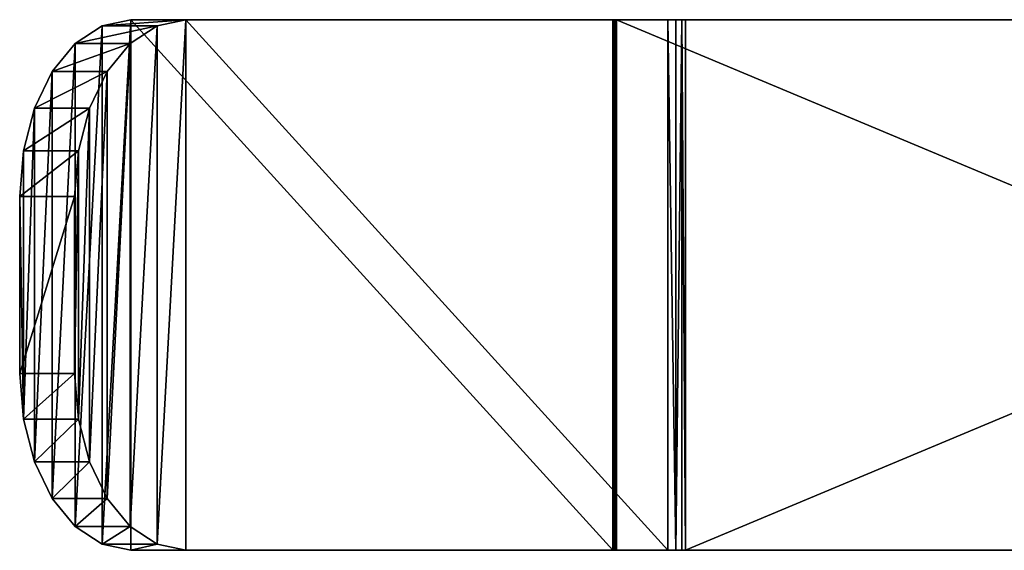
# Model space of a CAD drawing. Extents: x -49 to 1229, y -1056 to 1083.
# Tile 34 of 146: x 469 to 525, y -1 to 29. Entities that reach past the tile are written whole.
import ezdxf

# ---------------------------------------------------------------- set-up
doc = ezdxf.new("R2010")
doc.units = 0
doc.header["$LTSCALE"] = 25.4
doc.layers.get('0').update_dxf_attribs({"color": 13, "linetype": 'CONTINUOUS'})
doc.layers.add('STEEL', color=32, linetype='CONTINUOUS')
doc.layers.add('WOOD', color=32, linetype='CONTINUOUS')

# ---------------------------------------------------------------- blocks, each defined once
blk = doc.blocks.new('LVI293_01_03_01')
at = {"color": 0}
for p, q in [((458.2381460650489, 428.2292373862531, -58.53930383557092), (386.6001921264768, 91.19916230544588, -58.53930383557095)), ((386.6001921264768, 91.19916230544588, -28.53930383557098), (458.2381460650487, 428.2292373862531, -28.53930383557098)), ((458.2381460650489, 428.2292373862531, -58.53930383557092), (386.6001921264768, 91.19916230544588, -58.53930383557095)), ((386.6001921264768, 91.19916230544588, -28.53930383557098), (458.2381460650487, 428.2292373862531, -28.53930383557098)), ((390.5127825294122, 90.36751554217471, -58.53930383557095), (462.150736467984, 427.397590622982, -58.53930383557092)), ((462.150736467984, 427.3975906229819, -28.53930383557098), (390.512782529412, 90.36751554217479, -28.53930383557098)), ((390.5127825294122, 90.36751554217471, -58.53930383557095), (462.150736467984, 427.397590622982, -58.53930383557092)), ((462.150736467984, 427.3975906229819, -28.53930383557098), (390.512782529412, 90.36751554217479, -28.53930383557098)), ((386.4880699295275, 90.90707399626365, -28.53930383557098), (386.3991904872, 90.7777536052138, -28.53930383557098)), ((386.3991904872, 90.77775360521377, -58.53930383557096), (386.4880699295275, 90.90707399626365, -58.53930383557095)), ((386.3991904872, 90.7777536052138, -28.53930383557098), (386.4880699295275, 90.90707399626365, -58.53930383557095)), ((386.3991904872, 90.77775360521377, -58.53930383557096), (386.4880699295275, 90.90707399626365, -58.53930383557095)), ((386.3991904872, 90.7777536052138, -28.53930383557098), (386.4880699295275, 90.90707399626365, -58.53930383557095)), ((386.4880699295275, 90.90707399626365, -28.53930383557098), (386.3991904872, 90.7777536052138, -28.53930383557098)), ((386.5556249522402, 91.04870604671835, -28.53930383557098), (386.4880699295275, 90.90707399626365, -28.53930383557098)), ((386.4880699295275, 90.90707399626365, -58.53930383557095), (386.5556249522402, 91.04870604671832, -58.53930383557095)), ((386.5556249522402, 91.04870604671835, -28.53930383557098), (386.4880699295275, 90.90707399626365, -28.53930383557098)), ((386.5556249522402, 91.04870604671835, -28.53930383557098), (386.4880699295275, 90.90707399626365, -58.53930383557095)), ((386.4880699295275, 90.90707399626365, -58.53930383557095), (386.5556249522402, 91.04870604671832, -58.53930383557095)), ((386.5556249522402, 91.04870604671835, -28.53930383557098), (386.4880699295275, 90.90707399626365, -58.53930383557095)), ((386.4880699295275, 90.90707399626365, -28.53930383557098), (386.4880699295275, 90.90707399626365, -58.53930383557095)), ((386.4880699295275, 90.90707399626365, -28.53930383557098), (386.4880699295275, 90.90707399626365, -58.53930383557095)), ((386.6001921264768, 91.19916230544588, -28.53930383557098), (386.5556249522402, 91.04870604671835, -28.53930383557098)), ((386.5556249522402, 91.04870604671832, -58.53930383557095), (386.6001921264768, 91.19916230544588, -58.53930383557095)), ((386.6001921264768, 91.19916230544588, -58.53930383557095), (386.5556249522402, 91.04870604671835, -28.53930383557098)), ((386.6001921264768, 91.19916230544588, -28.53930383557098), (386.5556249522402, 91.04870604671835, -28.53930383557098)), ((386.6001921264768, 91.19916230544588, -58.53930383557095), (386.5556249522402, 91.04870604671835, -28.53930383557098)), ((386.5556249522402, 91.04870604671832, -58.53930383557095), (386.6001921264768, 91.19916230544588, -58.53930383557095)), ((386.5556249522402, 91.04870604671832, -58.53930383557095), (386.5556249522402, 91.04870604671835, -28.53930383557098)), ((386.5556249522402, 91.04870604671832, -58.53930383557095), (386.5556249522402, 91.04870604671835, -28.53930383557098)), ((386.6001921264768, 91.19916230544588, -58.53930383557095), (386.6001921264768, 91.19916230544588, -28.53930383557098)), ((390.512782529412, 90.36751554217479, -28.53930383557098), (386.6001921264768, 91.19916230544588, -28.53930383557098)), ((386.6001921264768, 91.19916230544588, -58.53930383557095), (390.5127825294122, 90.36751554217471, -58.53930383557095)), ((386.6001921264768, 91.19916230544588, -58.53930383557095), (386.6001921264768, 91.19916230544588, -28.53930383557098)), ((386.6001921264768, 91.19916230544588, -58.53930383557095), (390.5127825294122, 90.36751554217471, -58.53930383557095)), ((390.512782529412, 90.36751554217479, -28.53930383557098), (386.6001921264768, 91.19916230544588, -28.53930383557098)), ((386.3991904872, 90.77775360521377, -58.53930383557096), (359.1391802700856, 57.1144445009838, -58.53930383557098)), ((359.1391802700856, 57.1144445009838, -28.53930383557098), (386.3991904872, 90.7777536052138, -28.53930383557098)), ((386.3991904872, 90.77775360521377, -58.53930383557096), (359.1391802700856, 57.1144445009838, -58.53930383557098)), ((359.1391802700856, 57.1144445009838, -28.53930383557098), (386.3991904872, 90.7777536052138, -28.53930383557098)), ((386.3991904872, 90.7777536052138, -28.53930383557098), (386.3991904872, 90.77775360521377, -58.53930383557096)), ((386.3991904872, 90.77775360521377, -58.53930383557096), (389.5077743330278, 88.26047204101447, -58.53930383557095)), ((389.5077743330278, 88.26047204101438, -28.53930383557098), (386.3991904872, 90.7777536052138, -28.53930383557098)), ((389.5077743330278, 88.26047204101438, -28.53930383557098), (386.3991904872, 90.7777536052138, -28.53930383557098)), ((386.3991904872, 90.77775360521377, -58.53930383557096), (389.5077743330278, 88.26047204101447, -58.53930383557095)), ((386.3991904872, 90.7777536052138, -28.53930383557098), (386.3991904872, 90.77775360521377, -58.53930383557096)), ((390.289946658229, 89.61523424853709, -28.53930383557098), (390.512782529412, 90.36751554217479, -28.53930383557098)), ((390.5127825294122, 90.36751554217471, -58.53930383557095), (390.2899466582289, 89.61523424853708, -58.53930383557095)), ((390.512782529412, 90.36751554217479, -28.53930383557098), (390.2899466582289, 89.61523424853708, -58.53930383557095)), ((390.5127825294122, 90.36751554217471, -58.53930383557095), (390.2899466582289, 89.61523424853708, -58.53930383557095)), ((390.512782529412, 90.36751554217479, -28.53930383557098), (390.2899466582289, 89.61523424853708, -58.53930383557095)), ((390.289946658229, 89.61523424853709, -28.53930383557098), (390.512782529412, 90.36751554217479, -28.53930383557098)), ((390.512782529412, 90.36751554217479, -28.53930383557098), (390.5127825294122, 90.36751554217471, -58.53930383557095)), ((390.512782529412, 90.36751554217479, -28.53930383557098), (390.5127825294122, 90.36751554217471, -58.53930383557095)), ((389.9521715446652, 88.90707399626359, -28.53930383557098), (390.289946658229, 89.61523424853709, -28.53930383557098)), ((390.2899466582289, 89.61523424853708, -58.53930383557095), (389.9521715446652, 88.90707399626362, -58.53930383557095)), ((390.2899466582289, 89.61523424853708, -58.53930383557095), (389.9521715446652, 88.90707399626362, -58.53930383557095)), ((390.2899466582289, 89.61523424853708, -58.53930383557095), (389.9521715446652, 88.90707399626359, -28.53930383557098)), ((389.9521715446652, 88.90707399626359, -28.53930383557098), (390.289946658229, 89.61523424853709, -28.53930383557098)), ((390.2899466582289, 89.61523424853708, -58.53930383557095), (389.9521715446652, 88.90707399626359, -28.53930383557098)), ((390.289946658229, 89.61523424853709, -28.53930383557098), (390.2899466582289, 89.61523424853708, -58.53930383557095)), ((390.289946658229, 89.61523424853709, -28.53930383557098), (390.2899466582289, 89.61523424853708, -58.53930383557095)), ((389.5077743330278, 88.26047204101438, -28.53930383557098), (389.9521715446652, 88.90707399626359, -28.53930383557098)), ((389.9521715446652, 88.90707399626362, -58.53930383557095), (389.5077743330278, 88.26047204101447, -58.53930383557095)), ((389.5077743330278, 88.26047204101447, -58.53930383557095), (389.9521715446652, 88.90707399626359, -28.53930383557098)), ((389.5077743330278, 88.26047204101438, -28.53930383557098), (389.9521715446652, 88.90707399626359, -28.53930383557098)), ((389.5077743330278, 88.26047204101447, -58.53930383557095), (389.9521715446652, 88.90707399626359, -28.53930383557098)), ((389.9521715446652, 88.90707399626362, -58.53930383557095), (389.5077743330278, 88.26047204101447, -58.53930383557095)), ((389.9521715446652, 88.90707399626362, -58.53930383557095), (389.9521715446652, 88.90707399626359, -28.53930383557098)), ((389.9521715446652, 88.90707399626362, -58.53930383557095), (389.9521715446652, 88.90707399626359, -28.53930383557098)), ((362.2477641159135, 54.59716293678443, -58.53930383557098), (389.5077743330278, 88.26047204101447, -58.53930383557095)), ((389.5077743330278, 88.26047204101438, -28.53930383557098), (362.2477641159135, 54.59716293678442, -28.53930383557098)), ((362.2477641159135, 54.59716293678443, -58.53930383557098), (389.5077743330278, 88.26047204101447, -58.53930383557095)), ((389.5077743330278, 88.26047204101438, -28.53930383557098), (362.2477641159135, 54.59716293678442, -28.53930383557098)), ((389.5077743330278, 88.26047204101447, -58.53930383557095), (389.5077743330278, 88.26047204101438, -28.53930383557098)), ((389.5077743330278, 88.26047204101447, -58.53930383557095), (389.5077743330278, 88.26047204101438, -28.53930383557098)), ((359.1391802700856, 57.1144445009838, -58.53930383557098), (357.510379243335, 55.10304274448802, -58.19856209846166)), ((357.510379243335, 55.10304274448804, -28.88004557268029), (359.1391802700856, 57.1144445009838, -28.53930383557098)), ((359.1391802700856, 57.1144445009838, -58.53930383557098), (357.510379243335, 55.10304274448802, -58.19856209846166)), ((357.510379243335, 55.10304274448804, -28.88004557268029), (359.1391802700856, 57.1144445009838, -28.53930383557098)), ((359.1391802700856, 57.1144445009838, -58.53930383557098), (362.2477641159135, 54.59716293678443, -58.53930383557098)), ((362.2477641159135, 54.59716293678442, -28.53930383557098), (359.1391802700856, 57.1144445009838, -28.53930383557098)), ((359.1391802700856, 57.1144445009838, -28.53930383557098), (360.6189630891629, 52.58576118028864, -28.88004557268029)), ((359.1391802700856, 57.1144445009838, -28.53930383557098), (360.6189630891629, 52.58576118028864, -28.88004557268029)), ((359.1391802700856, 57.1144445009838, -58.53930383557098), (362.2477641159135, 54.59716293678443, -58.53930383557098)), ((362.2477641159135, 54.59716293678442, -28.53930383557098), (359.1391802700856, 57.1144445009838, -28.53930383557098)), ((357.510379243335, 55.10304274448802, -58.19856209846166), (355.9925783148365, 53.22871469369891, -57.19955787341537)), ((355.9925783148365, 53.22871469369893, -29.87904979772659), (357.510379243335, 55.10304274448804, -28.88004557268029)), ((357.510379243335, 55.10304274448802, -58.19856209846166), (355.9925783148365, 53.22871469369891, -57.19955787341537)), ((355.9925783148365, 53.22871469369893, -29.87904979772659), (357.510379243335, 55.10304274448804, -28.88004557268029)), ((362.2477641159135, 54.59716293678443, -58.53930383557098), (357.510379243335, 55.10304274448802, -58.19856209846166)), ((362.2477641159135, 54.59716293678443, -58.53930383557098), (357.510379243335, 55.10304274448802, -58.19856209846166)), ((360.618963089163, 52.58576118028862, -58.19856209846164), (357.510379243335, 55.10304274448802, -58.19856209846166)), ((360.618963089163, 52.58576118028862, -58.19856209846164), (357.510379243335, 55.10304274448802, -58.19856209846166)), ((357.510379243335, 55.10304274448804, -28.88004557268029), (360.6189630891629, 52.58576118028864, -28.88004557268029)), ((357.510379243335, 55.10304274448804, -28.88004557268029), (360.6189630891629, 52.58576118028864, -28.88004557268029)), ((357.510379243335, 55.10304274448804, -28.88004557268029), (359.1011621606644, 50.71143312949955, -29.87904979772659)), ((357.510379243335, 55.10304274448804, -28.88004557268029), (359.1011621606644, 50.71143312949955, -29.87904979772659)), ((360.618963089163, 52.58576118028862, -58.19856209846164), (362.2477641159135, 54.59716293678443, -58.53930383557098)), ((362.2477641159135, 54.59716293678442, -28.53930383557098), (360.6189630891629, 52.58576118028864, -28.88004557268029)), ((360.618963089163, 52.58576118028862, -58.19856209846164), (362.2477641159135, 54.59716293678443, -58.53930383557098)), ((362.2477641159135, 54.59716293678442, -28.53930383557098), (360.6189630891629, 52.58576118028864, -28.88004557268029)), ((355.9925783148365, 53.22871469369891, -57.19955787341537), (354.6892131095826, 51.61919270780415, -55.61037164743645)), ((354.6892131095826, 51.61919270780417, -31.4682360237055), (355.9925783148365, 53.22871469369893, -29.87904979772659)), ((355.9925783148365, 53.22871469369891, -57.19955787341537), (354.6892131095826, 51.61919270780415, -55.61037164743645)), ((354.6892131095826, 51.61919270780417, -31.4682360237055), (355.9925783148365, 53.22871469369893, -29.87904979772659)), ((360.618963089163, 52.58576118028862, -58.19856209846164), (355.9925783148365, 53.22871469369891, -57.19955787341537)), ((360.618963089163, 52.58576118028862, -58.19856209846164), (355.9925783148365, 53.22871469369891, -57.19955787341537)), ((359.1011621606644, 50.71143312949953, -57.19955787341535), (355.9925783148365, 53.22871469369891, -57.19955787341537)), ((359.1011621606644, 50.71143312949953, -57.19955787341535), (355.9925783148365, 53.22871469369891, -57.19955787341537)), ((355.9925783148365, 53.22871469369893, -29.87904979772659), (359.1011621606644, 50.71143312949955, -29.87904979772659)), ((355.9925783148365, 53.22871469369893, -29.87904979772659), (359.1011621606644, 50.71143312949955, -29.87904979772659)), ((355.9925783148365, 53.22871469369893, -29.87904979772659), (357.7977969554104, 49.10191114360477, -31.4682360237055)), ((355.9925783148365, 53.22871469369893, -29.87904979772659), (357.7977969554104, 49.10191114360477, -31.4682360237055)), ((359.1011621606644, 50.71143312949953, -57.19955787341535), (360.618963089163, 52.58576118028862, -58.19856209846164)), ((360.6189630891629, 52.58576118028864, -28.88004557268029), (359.1011621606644, 50.71143312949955, -29.87904979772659)), ((359.1011621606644, 50.71143312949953, -57.19955787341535), (360.618963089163, 52.58576118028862, -58.19856209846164)), ((360.6189630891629, 52.58576118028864, -28.88004557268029), (359.1011621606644, 50.71143312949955, -29.87904979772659)), ((354.6892131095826, 51.61919270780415, -55.61037164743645), (353.6891058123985, 50.38416305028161, -53.53930383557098)), ((353.6891058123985, 50.38416305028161, -33.53930383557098), (354.6892131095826, 51.61919270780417, -31.4682360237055)), ((354.6892131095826, 51.61919270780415, -55.61037164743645), (353.6891058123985, 50.38416305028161, -53.53930383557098)), ((353.6891058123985, 50.38416305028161, -33.53930383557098), (354.6892131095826, 51.61919270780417, -31.4682360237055)), ((359.1011621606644, 50.71143312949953, -57.19955787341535), (354.6892131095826, 51.61919270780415, -55.61037164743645)), ((359.1011621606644, 50.71143312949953, -57.19955787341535), (354.6892131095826, 51.61919270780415, -55.61037164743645)), ((357.7977969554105, 49.10191114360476, -55.61037164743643), (354.6892131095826, 51.61919270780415, -55.61037164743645)), ((357.7977969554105, 49.10191114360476, -55.61037164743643), (354.6892131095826, 51.61919270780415, -55.61037164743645)), ((354.6892131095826, 51.61919270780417, -31.4682360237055), (357.7977969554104, 49.10191114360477, -31.4682360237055)), ((354.6892131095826, 51.61919270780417, -31.4682360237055), (357.7977969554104, 49.10191114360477, -31.4682360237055)), ((354.6892131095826, 51.61919270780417, -31.4682360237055), (356.7976896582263, 47.86688148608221, -33.53930383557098)), ((354.6892131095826, 51.61919270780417, -31.4682360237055), (356.7976896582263, 47.86688148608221, -33.53930383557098)), ((357.7977969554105, 49.10191114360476, -55.61037164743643), (359.1011621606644, 50.71143312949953, -57.19955787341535)), ((359.1011621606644, 50.71143312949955, -29.87904979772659), (357.7977969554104, 49.10191114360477, -31.4682360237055)), ((357.7977969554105, 49.10191114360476, -55.61037164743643), (359.1011621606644, 50.71143312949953, -57.19955787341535)), ((359.1011621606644, 50.71143312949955, -29.87904979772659), (357.7977969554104, 49.10191114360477, -31.4682360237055)), ((353.6891058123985, 50.38416305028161, -53.53930383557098), (353.0604120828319, 49.60779095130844, -51.12749428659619)), ((353.0604120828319, 49.60779095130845, -35.95111338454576), (353.6891058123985, 50.38416305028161, -33.53930383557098)), ((353.6891058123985, 50.38416305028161, -53.53930383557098), (353.0604120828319, 49.60779095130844, -51.12749428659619)), ((353.0604120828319, 49.60779095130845, -35.95111338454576), (353.6891058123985, 50.38416305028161, -33.53930383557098)), ((357.7977969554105, 49.10191114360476, -55.61037164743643), (353.6891058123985, 50.38416305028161, -53.53930383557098)), ((357.7977969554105, 49.10191114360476, -55.61037164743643), (353.6891058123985, 50.38416305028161, -53.53930383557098)), ((356.7976896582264, 47.86688148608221, -53.53930383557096), (353.6891058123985, 50.38416305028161, -53.53930383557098)), ((356.7976896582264, 47.86688148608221, -53.53930383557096), (353.6891058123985, 50.38416305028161, -53.53930383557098)), ((353.6891058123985, 50.38416305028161, -33.53930383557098), (356.7976896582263, 47.86688148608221, -33.53930383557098)), ((353.6891058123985, 50.38416305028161, -33.53930383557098), (356.7976896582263, 47.86688148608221, -33.53930383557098)), ((353.6891058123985, 50.38416305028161, -33.53930383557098), (356.1689959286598, 47.09050938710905, -35.95111338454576)), ((353.6891058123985, 50.38416305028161, -33.53930383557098), (356.1689959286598, 47.09050938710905, -35.95111338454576)), ((353.0604120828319, 49.60779095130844, -51.12749428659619), (352.8459763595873, 49.34298488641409, -48.53930383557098)), ((352.8459763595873, 49.34298488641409, -38.53930383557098), (353.0604120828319, 49.60779095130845, -35.95111338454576)), ((353.0604120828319, 49.60779095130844, -51.12749428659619), (352.8459763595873, 49.34298488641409, -48.53930383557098)), ((352.8459763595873, 49.34298488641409, -38.53930383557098), (353.0604120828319, 49.60779095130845, -35.95111338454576)), ((356.7976896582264, 47.86688148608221, -53.53930383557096), (353.0604120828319, 49.60779095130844, -51.12749428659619)), ((356.7976896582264, 47.86688148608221, -53.53930383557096), (353.0604120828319, 49.60779095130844, -51.12749428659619)), ((356.1689959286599, 47.09050938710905, -51.12749428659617), (353.0604120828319, 49.60779095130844, -51.12749428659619)), ((356.1689959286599, 47.09050938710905, -51.12749428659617), (353.0604120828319, 49.60779095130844, -51.12749428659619)), ((353.0604120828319, 49.60779095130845, -35.95111338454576), (356.1689959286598, 47.09050938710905, -35.95111338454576)), ((353.0604120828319, 49.60779095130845, -35.95111338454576), (356.1689959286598, 47.09050938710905, -35.95111338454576)), ((353.0604120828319, 49.60779095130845, -35.95111338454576), (355.9545602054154, 46.82570332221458, -38.53930383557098)), ((353.0604120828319, 49.60779095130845, -35.95111338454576), (355.9545602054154, 46.82570332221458, -38.53930383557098)), ((352.8459763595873, 49.34298488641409, -48.53930383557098), (352.8459763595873, 49.34298488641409, -38.53930383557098)), ((356.1689959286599, 47.09050938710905, -51.12749428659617), (352.8459763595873, 49.34298488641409, -48.53930383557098)), ((356.1689959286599, 47.09050938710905, -51.12749428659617), (352.8459763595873, 49.34298488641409, -48.53930383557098)), ((355.9545602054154, 46.82570332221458, -48.53930383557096), (352.8459763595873, 49.34298488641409, -48.53930383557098)), ((352.8459763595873, 49.34298488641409, -38.53930383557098), (355.9545602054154, 46.82570332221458, -38.53930383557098)), ((352.8459763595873, 49.34298488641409, -48.53930383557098), (352.8459763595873, 49.34298488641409, -38.53930383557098)), ((355.9545602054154, 46.82570332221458, -48.53930383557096), (352.8459763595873, 49.34298488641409, -48.53930383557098)), ((352.8459763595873, 49.34298488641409, -38.53930383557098), (355.9545602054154, 46.82570332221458, -38.53930383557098)), ((356.7976896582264, 47.86688148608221, -53.53930383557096), (357.7977969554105, 49.10191114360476, -55.61037164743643)), ((357.7977969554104, 49.10191114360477, -31.4682360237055), (356.7976896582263, 47.86688148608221, -33.53930383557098)), ((356.7976896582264, 47.86688148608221, -53.53930383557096), (357.7977969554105, 49.10191114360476, -55.61037164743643)), ((357.7977969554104, 49.10191114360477, -31.4682360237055), (356.7976896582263, 47.86688148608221, -33.53930383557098)), ((356.1689959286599, 47.09050938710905, -51.12749428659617), (356.7976896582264, 47.86688148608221, -53.53930383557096)), ((356.7976896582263, 47.86688148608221, -33.53930383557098), (356.1689959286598, 47.09050938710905, -35.95111338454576)), ((356.1689959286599, 47.09050938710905, -51.12749428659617), (356.7976896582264, 47.86688148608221, -53.53930383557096)), ((356.7976896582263, 47.86688148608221, -33.53930383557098), (356.1689959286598, 47.09050938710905, -35.95111338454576)), ((355.9545602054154, 46.82570332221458, -48.53930383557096), (356.1689959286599, 47.09050938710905, -51.12749428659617)), ((356.1689959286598, 47.09050938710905, -35.95111338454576), (355.9545602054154, 46.82570332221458, -38.53930383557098)), ((355.9545602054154, 46.82570332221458, -48.53930383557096), (356.1689959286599, 47.09050938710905, -51.12749428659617)), ((356.1689959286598, 47.09050938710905, -35.95111338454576), (355.9545602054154, 46.82570332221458, -38.53930383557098)), ((355.9545602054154, 46.82570332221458, -38.53930383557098), (355.9545602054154, 46.82570332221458, -48.53930383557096)), ((355.9545602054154, 46.82570332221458, -38.53930383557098), (355.9545602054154, 46.82570332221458, -48.53930383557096))]:
    blk.add_line(p, q, dxfattribs=at)
at = {"color": 252}
mesh = blk.add_polyface(dxfattribs=at)
corners = [(458.2381460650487, 428.2292373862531, -28.53930383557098), (386.6001921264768, 91.19916230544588, -58.53930383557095), (386.6001921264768, 91.19916230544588, -28.53930383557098), (458.2381460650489, 428.2292373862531, -58.53930383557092), (458.7762611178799, 430.7608696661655, -28.88004557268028), (458.7762611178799, 430.7608696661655, -58.19856209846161), (459.2777045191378, 433.1199753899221, -29.87904979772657), (459.2777045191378, 433.1199753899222, -57.19955787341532), (459.708303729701, 435.1457854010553, -31.46823602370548), (459.708303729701, 435.1457854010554, -55.61037164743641), (460.0387141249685, 436.7002440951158, -33.53930383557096), (460.0387141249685, 436.7002440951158, -53.53930383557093), (460.2464187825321, 437.6774176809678, -35.95111338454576), (460.2464187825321, 437.6774176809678, -51.12749428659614), (460.3172629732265, 438.0107133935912, -38.53930383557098), (460.3172629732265, 438.0107133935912, -48.53930383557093)]
mesh.append_faces([[corners[k] for k in face] for face in [(0, 1, 2), (13, 14, 15)]], dxfattribs={"vtx0": -1, "color": 252})
mesh.append_faces([[corners[k] for k in face] for face in [(1, 0, 3), (3, 4, 5), (5, 6, 7), (7, 8, 9), (9, 10, 11), (11, 12, 13)]], dxfattribs={"vtx0": -1, "vtx1": -1, "color": 252})
mesh.append_faces([[corners[k] for k in face] for face in [(3, 0, 4), (5, 4, 6), (7, 6, 8), (9, 8, 10), (11, 10, 12), (13, 12, 14)]], dxfattribs={"vtx0": -1, "vtx2": -1, "color": 252})
mesh = blk.add_polyface(dxfattribs=at)
corners = [(462.150736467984, 427.397590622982, -58.53930383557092), (390.512782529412, 90.36751554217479, -28.53930383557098), (390.5127825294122, 90.36751554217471, -58.53930383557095), (462.150736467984, 427.3975906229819, -28.53930383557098), (462.6888515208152, 429.9292229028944, -28.88004557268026), (462.6888515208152, 429.9292229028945, -58.19856209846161), (463.1902949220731, 432.288328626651, -29.87904979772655), (463.1902949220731, 432.288328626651, -57.19955787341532), (463.6208941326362, 434.3141386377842, -55.61037164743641), (463.6208941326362, 434.3141386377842, -31.46823602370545), (463.9513045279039, 435.8685973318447, -53.53930383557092), (463.9513045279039, 435.8685973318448, -33.53930383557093), (464.1590091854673, 436.8457709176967, -51.12749428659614), (464.1590091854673, 436.8457709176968, -35.95111338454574), (464.2298533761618, 437.1790666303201, -48.53930383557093), (464.2298533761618, 437.1790666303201, -38.53930383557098)]
mesh.append_faces([[corners[k] for k in face] for face in [(0, 1, 2), (13, 14, 15)]], dxfattribs={"vtx0": -1, "color": 252})
mesh.append_faces([[corners[k] for k in face] for face in [(1, 0, 3), (3, 0, 4), (4, 5, 6), (6, 8, 9), (9, 10, 11), (11, 12, 13)]], dxfattribs={"vtx0": -1, "vtx1": -1, "color": 252})
mesh.append_faces([[corners[k] for k in face] for face in [(4, 0, 5), (6, 5, 7), (6, 7, 8), (9, 8, 10), (11, 10, 12), (13, 12, 14)]], dxfattribs={"vtx0": -1, "vtx2": -1, "color": 252})
mesh = blk.add_polyface(dxfattribs=at)
corners = [(458.2381460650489, 428.2292373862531, -58.53930383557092), (390.5127825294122, 90.36751554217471, -58.53930383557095), (386.6001921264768, 91.19916230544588, -58.53930383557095), (462.150736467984, 427.397590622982, -58.53930383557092)]
mesh.append_faces([[corners[k] for k in face] for face in [(0, 1, 2), (1, 0, 3)]], dxfattribs={"vtx0": -1, "color": 252})
mesh = blk.add_polyface(dxfattribs=at)
corners = [(390.512782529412, 90.36751554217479, -28.53930383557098), (458.2381460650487, 428.2292373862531, -28.53930383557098), (386.6001921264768, 91.19916230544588, -28.53930383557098), (462.150736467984, 427.3975906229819, -28.53930383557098)]
mesh.append_faces([[corners[k] for k in face] for face in [(0, 1, 2), (1, 0, 3)]], dxfattribs={"vtx0": -1, "color": 252})
mesh = blk.add_polyface(dxfattribs=at)
corners = [(389.5077743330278, 88.26047204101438, -28.53930383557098), (386.4880699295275, 90.90707399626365, -28.53930383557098), (386.3991904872, 90.7777536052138, -28.53930383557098), (386.5556249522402, 91.04870604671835, -28.53930383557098), (386.6001921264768, 91.19916230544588, -28.53930383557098), (390.512782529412, 90.36751554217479, -28.53930383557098), (389.9521715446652, 88.90707399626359, -28.53930383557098), (390.289946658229, 89.61523424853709, -28.53930383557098)]
mesh.append_faces([[corners[k] for k in face] for face in [(0, 1, 2), (5, 6, 7)]], dxfattribs={"vtx0": -1, "color": 252})
mesh.append_faces([[corners[k] for k in face] for face in [(1, 0, 3), (3, 0, 4), (4, 0, 5)]], dxfattribs={"vtx0": -1, "vtx1": -1, "color": 252})
mesh.append_faces([[corners[k] for k in face] for face in [(5, 0, 6)]], dxfattribs={"vtx0": -1, "vtx2": -1, "color": 252})
mesh = blk.add_polyface(dxfattribs=at)
corners = [(386.4880699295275, 90.90707399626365, -58.53930383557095), (389.5077743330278, 88.26047204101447, -58.53930383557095), (386.3991904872, 90.77775360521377, -58.53930383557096), (386.5556249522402, 91.04870604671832, -58.53930383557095), (386.6001921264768, 91.19916230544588, -58.53930383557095), (390.5127825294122, 90.36751554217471, -58.53930383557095), (389.9521715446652, 88.90707399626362, -58.53930383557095), (390.2899466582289, 89.61523424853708, -58.53930383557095)]
mesh.append_faces([[corners[k] for k in face] for face in [(0, 1, 2), (6, 5, 7)]], dxfattribs={"vtx0": -1, "color": 252})
mesh.append_faces([[corners[k] for k in face] for face in [(1, 5, 6)]], dxfattribs={"vtx0": -1, "vtx1": -1, "color": 252})
mesh.append_faces([[corners[k] for k in face] for face in [(1, 0, 3), (1, 3, 4), (1, 4, 5)]], dxfattribs={"vtx0": -1, "vtx2": -1, "color": 252})
mesh = blk.add_polyface(dxfattribs=at)
corners = [(386.4880699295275, 90.90707399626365, -58.53930383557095), (386.3991904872, 90.77775360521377, -58.53930383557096), (386.3991904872, 90.7777536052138, -28.53930383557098)]
mesh.append_faces([[corners[k] for k in face] for face in [(0, 1, 2)]], dxfattribs={"color": 252})
mesh = blk.add_polyface(dxfattribs=at)
corners = [(386.4880699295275, 90.90707399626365, -58.53930383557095), (386.3991904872, 90.7777536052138, -28.53930383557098), (386.4880699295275, 90.90707399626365, -28.53930383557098)]
mesh.append_faces([[corners[k] for k in face] for face in [(0, 1, 2)]], dxfattribs={"color": 252})
mesh = blk.add_polyface(dxfattribs=at)
corners = [(386.5556249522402, 91.04870604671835, -28.53930383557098), (386.4880699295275, 90.90707399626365, -58.53930383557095), (386.4880699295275, 90.90707399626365, -28.53930383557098)]
mesh.append_faces([[corners[k] for k in face] for face in [(0, 1, 2)]], dxfattribs={"color": 252})
mesh = blk.add_polyface(dxfattribs=at)
corners = [(386.5556249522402, 91.04870604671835, -28.53930383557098), (386.5556249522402, 91.04870604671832, -58.53930383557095), (386.4880699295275, 90.90707399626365, -58.53930383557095)]
mesh.append_faces([[corners[k] for k in face] for face in [(0, 1, 2)]], dxfattribs={"color": 252})
mesh = blk.add_polyface(dxfattribs=at)
corners = [(386.6001921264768, 91.19916230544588, -58.53930383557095), (386.5556249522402, 91.04870604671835, -28.53930383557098), (386.6001921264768, 91.19916230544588, -28.53930383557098)]
mesh.append_faces([[corners[k] for k in face] for face in [(0, 1, 2)]], dxfattribs={"color": 252})
mesh = blk.add_polyface(dxfattribs=at)
corners = [(386.6001921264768, 91.19916230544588, -58.53930383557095), (386.5556249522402, 91.04870604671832, -58.53930383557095), (386.5556249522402, 91.04870604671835, -28.53930383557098)]
mesh.append_faces([[corners[k] for k in face] for face in [(0, 1, 2)]], dxfattribs={"color": 252})
mesh = blk.add_polyface(dxfattribs=at)
corners = [(353.0604120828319, 49.60779095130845, -35.95111338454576), (352.8459763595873, 49.34298488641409, -48.53930383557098), (352.8459763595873, 49.34298488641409, -38.53930383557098), (353.0604120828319, 49.60779095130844, -51.12749428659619), (353.6891058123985, 50.38416305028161, -53.53930383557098), (353.6891058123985, 50.38416305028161, -33.53930383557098), (354.6892131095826, 51.61919270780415, -55.61037164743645), (354.6892131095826, 51.61919270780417, -31.4682360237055), (355.9925783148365, 53.22871469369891, -57.19955787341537), (355.9925783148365, 53.22871469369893, -29.87904979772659), (357.510379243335, 55.10304274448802, -58.19856209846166), (357.510379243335, 55.10304274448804, -28.88004557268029), (359.1391802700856, 57.1144445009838, -58.53930383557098), (359.1391802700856, 57.1144445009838, -28.53930383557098), (386.3991904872, 90.7777536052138, -28.53930383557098), (386.3991904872, 90.77775360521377, -58.53930383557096)]
mesh.append_faces([[corners[k] for k in face] for face in [(0, 1, 2), (12, 14, 15)]], dxfattribs={"vtx0": -1, "color": 252})
mesh.append_faces([[corners[k] for k in face] for face in [(1, 0, 3), (3, 0, 4), (4, 5, 6), (6, 7, 8), (8, 9, 10), (10, 11, 12)]], dxfattribs={"vtx0": -1, "vtx1": -1, "color": 252})
mesh.append_faces([[corners[k] for k in face] for face in [(4, 0, 5), (6, 5, 7), (8, 7, 9), (10, 9, 11), (12, 11, 13), (12, 13, 14)]], dxfattribs={"vtx0": -1, "vtx2": -1, "color": 252})
mesh = blk.add_polyface(dxfattribs=at)
corners = [(386.3991904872, 90.77775360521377, -58.53930383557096), (362.2477641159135, 54.59716293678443, -58.53930383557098), (359.1391802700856, 57.1144445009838, -58.53930383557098), (389.5077743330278, 88.26047204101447, -58.53930383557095)]
mesh.append_faces([[corners[k] for k in face] for face in [(0, 1, 2), (1, 0, 3)]], dxfattribs={"vtx0": -1, "color": 252})
mesh = blk.add_polyface(dxfattribs=at)
corners = [(362.2477641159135, 54.59716293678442, -28.53930383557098), (386.3991904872, 90.7777536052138, -28.53930383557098), (359.1391802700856, 57.1144445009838, -28.53930383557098), (389.5077743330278, 88.26047204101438, -28.53930383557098)]
mesh.append_faces([[corners[k] for k in face] for face in [(0, 1, 2), (1, 0, 3)]], dxfattribs={"vtx0": -1, "color": 252})
mesh = blk.add_polyface(dxfattribs=at)
corners = [(390.512782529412, 90.36751554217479, -28.53930383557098), (390.2899466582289, 89.61523424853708, -58.53930383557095), (390.5127825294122, 90.36751554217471, -58.53930383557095)]
mesh.append_faces([[corners[k] for k in face] for face in [(0, 1, 2)]], dxfattribs={"color": 252})
mesh = blk.add_polyface(dxfattribs=at)
corners = [(390.512782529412, 90.36751554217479, -28.53930383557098), (390.289946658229, 89.61523424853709, -28.53930383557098), (390.2899466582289, 89.61523424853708, -58.53930383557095)]
mesh.append_faces([[corners[k] for k in face] for face in [(0, 1, 2)]], dxfattribs={"color": 252})
mesh = blk.add_polyface(dxfattribs=at)
corners = [(390.2899466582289, 89.61523424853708, -58.53930383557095), (389.9521715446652, 88.90707399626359, -28.53930383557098), (389.9521715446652, 88.90707399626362, -58.53930383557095)]
mesh.append_faces([[corners[k] for k in face] for face in [(0, 1, 2)]], dxfattribs={"color": 252})
mesh = blk.add_polyface(dxfattribs=at)
corners = [(390.289946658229, 89.61523424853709, -28.53930383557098), (389.9521715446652, 88.90707399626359, -28.53930383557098), (390.2899466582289, 89.61523424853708, -58.53930383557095)]
mesh.append_faces([[corners[k] for k in face] for face in [(0, 1, 2)]], dxfattribs={"color": 252})
mesh = blk.add_polyface(dxfattribs=at)
corners = [(389.9521715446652, 88.90707399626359, -28.53930383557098), (389.5077743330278, 88.26047204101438, -28.53930383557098), (389.5077743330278, 88.26047204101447, -58.53930383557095)]
mesh.append_faces([[corners[k] for k in face] for face in [(0, 1, 2)]], dxfattribs={"color": 252})
mesh = blk.add_polyface(dxfattribs=at)
corners = [(389.9521715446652, 88.90707399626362, -58.53930383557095), (389.9521715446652, 88.90707399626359, -28.53930383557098), (389.5077743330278, 88.26047204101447, -58.53930383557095)]
mesh.append_faces([[corners[k] for k in face] for face in [(0, 1, 2)]], dxfattribs={"color": 252})
mesh = blk.add_polyface(dxfattribs=at)
corners = [(356.1689959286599, 47.09050938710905, -51.12749428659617), (355.9545602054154, 46.82570332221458, -38.53930383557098), (355.9545602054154, 46.82570332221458, -48.53930383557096), (356.1689959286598, 47.09050938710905, -35.95111338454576), (356.7976896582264, 47.86688148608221, -53.53930383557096), (356.7976896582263, 47.86688148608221, -33.53930383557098), (357.7977969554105, 49.10191114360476, -55.61037164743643), (357.7977969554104, 49.10191114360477, -31.4682360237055), (359.1011621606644, 50.71143312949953, -57.19955787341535), (359.1011621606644, 50.71143312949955, -29.87904979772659), (360.618963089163, 52.58576118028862, -58.19856209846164), (360.6189630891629, 52.58576118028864, -28.88004557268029), (362.2477641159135, 54.59716293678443, -58.53930383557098), (362.2477641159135, 54.59716293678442, -28.53930383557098), (389.5077743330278, 88.26047204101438, -28.53930383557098), (389.5077743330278, 88.26047204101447, -58.53930383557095)]
mesh.append_faces([[corners[k] for k in face] for face in [(0, 1, 2), (14, 12, 15)]], dxfattribs={"vtx0": -1, "color": 252})
mesh.append_faces([[corners[k] for k in face] for face in [(1, 0, 3), (3, 4, 5), (5, 6, 7), (7, 8, 9), (9, 10, 11), (11, 12, 13), (13, 12, 14)]], dxfattribs={"vtx0": -1, "vtx1": -1, "color": 252})
mesh.append_faces([[corners[k] for k in face] for face in [(3, 0, 4), (5, 4, 6), (7, 6, 8), (9, 8, 10), (11, 10, 12)]], dxfattribs={"vtx0": -1, "vtx2": -1, "color": 252})
mesh = blk.add_polyface(dxfattribs=at)
corners = [(362.2477641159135, 54.59716293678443, -58.53930383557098), (357.510379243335, 55.10304274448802, -58.19856209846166), (359.1391802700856, 57.1144445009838, -58.53930383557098)]
mesh.append_faces([[corners[k] for k in face] for face in [(0, 1, 2)]], dxfattribs={"color": 252})
mesh = blk.add_polyface(dxfattribs=at)
corners = [(360.6189630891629, 52.58576118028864, -28.88004557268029), (359.1391802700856, 57.1144445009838, -28.53930383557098), (357.510379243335, 55.10304274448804, -28.88004557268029)]
mesh.append_faces([[corners[k] for k in face] for face in [(0, 1, 2)]], dxfattribs={"color": 252})
mesh = blk.add_polyface(dxfattribs=at)
corners = [(362.2477641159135, 54.59716293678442, -28.53930383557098), (359.1391802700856, 57.1144445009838, -28.53930383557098), (360.6189630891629, 52.58576118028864, -28.88004557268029)]
mesh.append_faces([[corners[k] for k in face] for face in [(0, 1, 2)]], dxfattribs={"color": 252})
mesh = blk.add_polyface(dxfattribs=at)
corners = [(360.618963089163, 52.58576118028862, -58.19856209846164), (355.9925783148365, 53.22871469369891, -57.19955787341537), (357.510379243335, 55.10304274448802, -58.19856209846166)]
mesh.append_faces([[corners[k] for k in face] for face in [(0, 1, 2)]], dxfattribs={"color": 252})
mesh = blk.add_polyface(dxfattribs=at)
corners = [(359.1011621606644, 50.71143312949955, -29.87904979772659), (357.510379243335, 55.10304274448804, -28.88004557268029), (355.9925783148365, 53.22871469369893, -29.87904979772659)]
mesh.append_faces([[corners[k] for k in face] for face in [(0, 1, 2)]], dxfattribs={"color": 252})
mesh = blk.add_polyface(dxfattribs=at)
corners = [(362.2477641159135, 54.59716293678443, -58.53930383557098), (360.618963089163, 52.58576118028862, -58.19856209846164), (357.510379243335, 55.10304274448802, -58.19856209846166)]
mesh.append_faces([[corners[k] for k in face] for face in [(0, 1, 2)]], dxfattribs={"color": 252})
mesh = blk.add_polyface(dxfattribs=at)
corners = [(360.6189630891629, 52.58576118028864, -28.88004557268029), (357.510379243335, 55.10304274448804, -28.88004557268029), (359.1011621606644, 50.71143312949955, -29.87904979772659)]
mesh.append_faces([[corners[k] for k in face] for face in [(0, 1, 2)]], dxfattribs={"color": 252})
mesh = blk.add_polyface(dxfattribs=at)
corners = [(359.1011621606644, 50.71143312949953, -57.19955787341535), (354.6892131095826, 51.61919270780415, -55.61037164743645), (355.9925783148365, 53.22871469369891, -57.19955787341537)]
mesh.append_faces([[corners[k] for k in face] for face in [(0, 1, 2)]], dxfattribs={"color": 252})
mesh = blk.add_polyface(dxfattribs=at)
corners = [(357.7977969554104, 49.10191114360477, -31.4682360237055), (355.9925783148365, 53.22871469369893, -29.87904979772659), (354.6892131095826, 51.61919270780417, -31.4682360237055)]
mesh.append_faces([[corners[k] for k in face] for face in [(0, 1, 2)]], dxfattribs={"color": 252})
mesh = blk.add_polyface(dxfattribs=at)
corners = [(360.618963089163, 52.58576118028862, -58.19856209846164), (359.1011621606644, 50.71143312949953, -57.19955787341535), (355.9925783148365, 53.22871469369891, -57.19955787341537)]
mesh.append_faces([[corners[k] for k in face] for face in [(0, 1, 2)]], dxfattribs={"color": 252})
mesh = blk.add_polyface(dxfattribs=at)
corners = [(359.1011621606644, 50.71143312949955, -29.87904979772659), (355.9925783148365, 53.22871469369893, -29.87904979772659), (357.7977969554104, 49.10191114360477, -31.4682360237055)]
mesh.append_faces([[corners[k] for k in face] for face in [(0, 1, 2)]], dxfattribs={"color": 252})
mesh = blk.add_polyface(dxfattribs=at)
corners = [(353.6891058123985, 50.38416305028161, -53.53930383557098), (354.6892131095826, 51.61919270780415, -55.61037164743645), (357.7977969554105, 49.10191114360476, -55.61037164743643)]
mesh.append_faces([[corners[k] for k in face] for face in [(0, 1, 2)]], dxfattribs={"color": 252})
mesh = blk.add_polyface(dxfattribs=at)
corners = [(354.6892131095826, 51.61919270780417, -31.4682360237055), (353.6891058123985, 50.38416305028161, -33.53930383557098), (356.7976896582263, 47.86688148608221, -33.53930383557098)]
mesh.append_faces([[corners[k] for k in face] for face in [(0, 1, 2)]], dxfattribs={"color": 252})
mesh = blk.add_polyface(dxfattribs=at)
corners = [(359.1011621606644, 50.71143312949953, -57.19955787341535), (357.7977969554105, 49.10191114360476, -55.61037164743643), (354.6892131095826, 51.61919270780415, -55.61037164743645)]
mesh.append_faces([[corners[k] for k in face] for face in [(0, 1, 2)]], dxfattribs={"color": 252})
mesh = blk.add_polyface(dxfattribs=at)
corners = [(354.6892131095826, 51.61919270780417, -31.4682360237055), (356.7976896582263, 47.86688148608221, -33.53930383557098), (357.7977969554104, 49.10191114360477, -31.4682360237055)]
mesh.append_faces([[corners[k] for k in face] for face in [(0, 1, 2)]], dxfattribs={"color": 252})
mesh = blk.add_polyface(dxfattribs=at)
corners = [(353.0604120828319, 49.60779095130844, -51.12749428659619), (353.6891058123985, 50.38416305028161, -53.53930383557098), (356.7976896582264, 47.86688148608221, -53.53930383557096)]
mesh.append_faces([[corners[k] for k in face] for face in [(0, 1, 2)]], dxfattribs={"color": 252})
mesh = blk.add_polyface(dxfattribs=at)
corners = [(353.6891058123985, 50.38416305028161, -33.53930383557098), (353.0604120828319, 49.60779095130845, -35.95111338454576), (356.1689959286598, 47.09050938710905, -35.95111338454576)]
mesh.append_faces([[corners[k] for k in face] for face in [(0, 1, 2)]], dxfattribs={"color": 252})
mesh = blk.add_polyface(dxfattribs=at)
corners = [(356.7976896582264, 47.86688148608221, -53.53930383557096), (353.6891058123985, 50.38416305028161, -53.53930383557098), (357.7977969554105, 49.10191114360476, -55.61037164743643)]
mesh.append_faces([[corners[k] for k in face] for face in [(0, 1, 2)]], dxfattribs={"color": 252})
mesh = blk.add_polyface(dxfattribs=at)
corners = [(353.6891058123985, 50.38416305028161, -33.53930383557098), (356.1689959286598, 47.09050938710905, -35.95111338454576), (356.7976896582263, 47.86688148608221, -33.53930383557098)]
mesh.append_faces([[corners[k] for k in face] for face in [(0, 1, 2)]], dxfattribs={"color": 252})
mesh = blk.add_polyface(dxfattribs=at)
corners = [(352.8459763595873, 49.34298488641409, -48.53930383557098), (353.0604120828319, 49.60779095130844, -51.12749428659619), (356.1689959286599, 47.09050938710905, -51.12749428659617)]
mesh.append_faces([[corners[k] for k in face] for face in [(0, 1, 2)]], dxfattribs={"color": 252})
mesh = blk.add_polyface(dxfattribs=at)
corners = [(353.0604120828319, 49.60779095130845, -35.95111338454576), (352.8459763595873, 49.34298488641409, -38.53930383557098), (355.9545602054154, 46.82570332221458, -38.53930383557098)]
mesh.append_faces([[corners[k] for k in face] for face in [(0, 1, 2)]], dxfattribs={"color": 252})
mesh = blk.add_polyface(dxfattribs=at)
corners = [(356.1689959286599, 47.09050938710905, -51.12749428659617), (353.0604120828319, 49.60779095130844, -51.12749428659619), (356.7976896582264, 47.86688148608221, -53.53930383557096)]
mesh.append_faces([[corners[k] for k in face] for face in [(0, 1, 2)]], dxfattribs={"color": 252})
mesh = blk.add_polyface(dxfattribs=at)
corners = [(353.0604120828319, 49.60779095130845, -35.95111338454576), (355.9545602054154, 46.82570332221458, -38.53930383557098), (356.1689959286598, 47.09050938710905, -35.95111338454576)]
mesh.append_faces([[corners[k] for k in face] for face in [(0, 1, 2)]], dxfattribs={"color": 252})
mesh = blk.add_polyface(dxfattribs=at)
corners = [(355.9545602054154, 46.82570332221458, -48.53930383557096), (352.8459763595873, 49.34298488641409, -48.53930383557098), (356.1689959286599, 47.09050938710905, -51.12749428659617)]
mesh.append_faces([[corners[k] for k in face] for face in [(0, 1, 2)]], dxfattribs={"color": 252})
mesh = blk.add_polyface(dxfattribs=at)
corners = [(355.9545602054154, 46.82570332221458, -48.53930383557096), (352.8459763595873, 49.34298488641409, -38.53930383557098), (352.8459763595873, 49.34298488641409, -48.53930383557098), (355.9545602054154, 46.82570332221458, -38.53930383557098)]
mesh.append_faces([[corners[k] for k in face] for face in [(0, 1, 2), (1, 0, 3)]], dxfattribs={"vtx0": -1, "color": 252})
blk = doc.blocks.new('LVI293_01_03')
at = {"layer": 'STEEL', "color": 0}
blk.add_blockref('LVI293_01_03_01', (-483.3732542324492, -322.4134644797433, 1112.999303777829), dxfattribs=at)

msp = doc.modelspace()

# ---------------------------------------------------------------- block references
at = {"layer": 'WOOD', "color": 0, "extrusion": (1.528291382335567e-15, -1, -2.464242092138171e-15)}
msp.add_blockref('LVI293_01_03', (599.359485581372, 660.181800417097, -1083.27580653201), dxfattribs=at)

doc.saveas('drawing.dxf')
